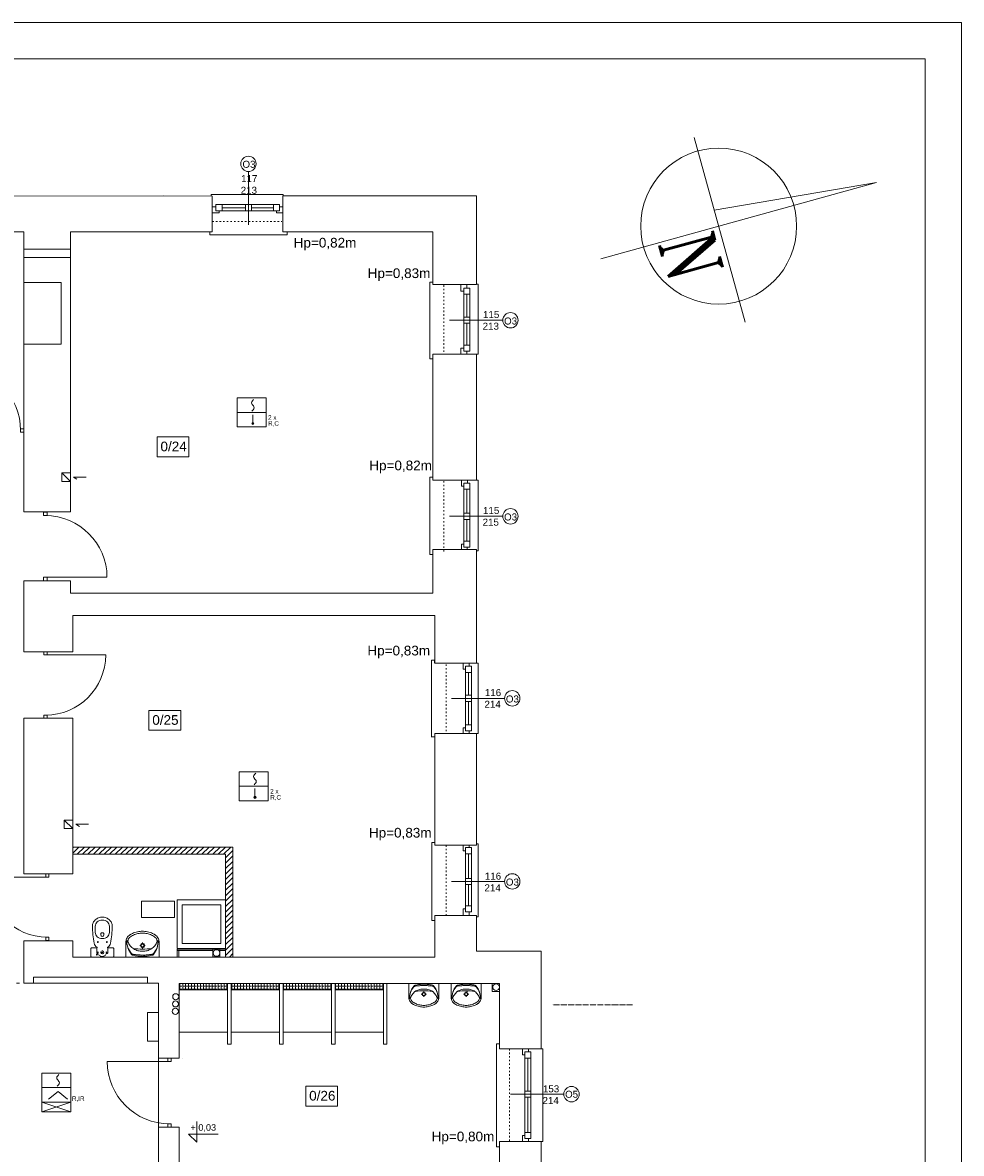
# Model space of a CAD drawing. Header units: centimetres. Extents: x 74437 to 92332, y -37016 to -3432.
# Tile 19 of 68: x 81312 to 82866, y -30123 to -28252. Entities that reach past the tile are written whole.
import ezdxf
from ezdxf.lldxf.tags import DXFTag

# ---------------------------------------------------------------- set-up
doc = ezdxf.new("R2010")
doc.units = ezdxf.units.CM
doc.header["$LTSCALE"] = 0.02
for name, pattern in [('ACAD_ISO03W100', [30, 12, -18]), ('ACAD_ISO04W100', [30, 24, -3, 0, -3]), ('HIDDEN', [9.525, 6.35, -3.175])]:
    doc.linetypes.add(name, pattern=pattern)
doc.layers.get('0').update_dxf_attribs({"color": 8, "lineweight": 13})
for name, color, linetype, lineweight in [('_pk_tabelka', 7, 'Continuous', 15), ('ei30', 8, 'Continuous', 13), ('IS_Pion_Wodociag', 8, 'SOLID', 13), ('koncepcja', 8, 'Continuous', 13), ('koncepcja linie przekrojowe', 8, 'Continuous', 13), ('Linia SSP', 7, 'Continuous', 35), ('LINIE PRZEKROJOWE', 8, 'Continuous', 13), ('OPISY', 8, 'Continuous', 13), ('stolarka', 8, 'Continuous', 13), ('WIDOK', 8, 'Continuous', 13), ('WYPOSAZENIE', 8, 'Continuous', 13)]:
    doc.layers.add(name, color=color, linetype=linetype, lineweight=lineweight)
doc.styles.add('ROMANS-POTROJNY-0-8-W', font='ROMANT.SHX', dxfattribs={"width": 0.8})
doc.styles.get("Standard").update_dxf_attribs({"font": 'arial.ttf', "height": 12})
tags = doc.linetypes.add('SOLID', pattern=[10, 10, 0]).pattern_tags.tags
tags[6:7] = [DXFTag(74, 4), DXFTag(75, 0), DXFTag(340, '0'), DXFTag(46, 0.0), DXFTag(50, 0.0), DXFTag(44, 0.0), DXFTag(45, 0.0)]
tags[4:5] = [DXFTag(74, 4), DXFTag(75, 0), DXFTag(340, '0'), DXFTag(46, 0.0), DXFTag(50, 0.0), DXFTag(44, 0.0), DXFTag(45, 0.0)]

# ---------------------------------------------------------------- blocks, each defined once
blk = doc.blocks.new('*U3')
at = {"layer": 'stolarka', "transparency": 33554684}
blk.add_lwpolyline([(5, 0), (5, 95)], dxfattribs=at)
for points in [[(0, 2.5), (0, -2.5), (5, -2.5), (5, 2.5)], [(100, -2.5), (105, -2.5), (105, 2.5), (100, 2.5)]]:
    blk.add_lwpolyline(points, close=True, dxfattribs=at)
blk.add_arc((5, 0), 95, 0, 90, dxfattribs=at)
blk = doc.blocks.new('*U5')
at = {"layer": 'stolarka', "transparency": 33554684}
blk.add_lwpolyline([(5, 0), (5, 90)], dxfattribs=at)
for points in [[(0, 2.5), (0, -2.5), (5, -2.5), (5, 2.5)], [(95, -2.5), (100, -2.5), (100, 2.5), (95, 2.5)]]:
    blk.add_lwpolyline(points, close=True, dxfattribs=at)
blk.add_arc((5, 0), 90, 0, 90, dxfattribs=at)
blk = doc.blocks.new('umywalka 55')
at = {"layer": 'WYPOSAZENIE'}
for p, q in [((81113.6, -24341.6), (81113.6, -24317.8)), ((81141.1, -24320.7), (81141.1, -24317.7)), ((81168.6, -24341.6), (81168.6, -24317.8)), ((81136.4, -24322.5), (81139.4, -24322.5)), ((81141.1, -24327.2), (81141.1, -24324.2)), ((81142.8, -24322.5), (81145.7, -24322.5))]:
    blk.add_line(p, q, dxfattribs=at)
for points in [[(81139.1, -24298.9), (81137, -24299.1), (81134.8, -24299.4), (81132.7, -24299.9), (81130.6, -24300.4), (81128.5, -24301), (81126.4, -24301.8), (81124.4, -24302.6), (81122.4, -24303.5)], [(81139.1, -24298.9), (81143, -24298.9)], [(81159.7, -24303.5), (81157.7, -24302.6), (81155.7, -24301.8), (81153.7, -24301), (81151.6, -24300.4), (81149.5, -24299.9), (81147.3, -24299.4), (81145.2, -24299.1), (81143, -24298.9)], [(81118.8, -24306), (81117.6, -24307.1), (81116.5, -24308.4), (81115.6, -24309.7), (81114.8, -24311.2), (81114.2, -24312.8), (81113.8, -24314.4), (81113.6, -24316.1), (81113.6, -24317.8)], [(81115, -24314.1), (81115.1, -24317.2), (81115.4, -24320.3), (81116, -24323.3), (81116.9, -24326.3), (81118, -24329.2), (81119.4, -24332), (81121, -24334.6), (81122.8, -24337.1)], [(81115, -24314.1), (81115.1, -24317), (81115.4, -24319.9), (81116.1, -24322.8), (81116.9, -24325.6), (81118, -24328.2), (81119.4, -24330.8), (81121, -24333.3), (81122.8, -24335.5)], [(81119.8, -24309.3), (81119.1, -24310), (81118.5, -24310.8), (81118, -24311.6), (81117.6, -24312.5), (81117.3, -24313.4), (81117, -24314.3), (81116.9, -24315.3), (81117, -24316.3)], [(81117, -24316.3), (81117.7, -24318.1), (81118.6, -24319.8), (81119.7, -24321.4), (81120.8, -24323), (81122.1, -24324.5), (81123.4, -24325.8), (81124.9, -24327), (81126.5, -24328.2)], [(81122.4, -24303.5), (81122, -24303.8), (81121.5, -24304.1), (81121, -24304.4), (81120.6, -24304.7), (81120.1, -24305), (81119.7, -24305.3), (81119.2, -24305.6), (81118.8, -24306)], [(81133.5, -24302.9), (81131.6, -24303.3), (81129.8, -24303.8), (81128, -24304.4), (81126.2, -24305.2), (81124.5, -24306.1), (81122.9, -24307), (81121.3, -24308.1), (81119.8, -24309.3)], [(81148.6, -24302.9), (81146.8, -24302.5), (81144.9, -24302.2), (81143, -24302), (81141.1, -24302), (81139.2, -24302), (81137.3, -24302.2), (81135.4, -24302.5), (81133.5, -24302.9)], [(81162.3, -24309.3), (81160.8, -24308.1), (81159.3, -24307), (81157.6, -24306.1), (81155.9, -24305.2), (81154.1, -24304.4), (81152.3, -24303.8), (81150.5, -24303.3), (81148.6, -24302.9)], [(81155.7, -24328.2), (81157.2, -24327), (81158.7, -24325.8), (81160.1, -24324.5), (81161.3, -24323), (81162.5, -24321.4), (81163.5, -24319.8), (81164.4, -24318.1), (81165.2, -24316.3)], [(81159.3, -24337.1), (81161.1, -24334.6), (81162.7, -24332), (81164.1, -24329.2), (81165.2, -24326.3), (81166.1, -24323.4), (81166.7, -24320.3), (81167.1, -24317.2), (81167.2, -24314.1)], [(81159.4, -24335.6), (81161.2, -24333.3), (81162.7, -24330.9), (81164.1, -24328.3), (81165.2, -24325.6), (81166.1, -24322.8), (81166.7, -24319.9), (81167.1, -24317), (81167.2, -24314.1)], [(81163.3, -24306), (81162.9, -24305.6), (81162.5, -24305.3), (81162, -24305), (81161.6, -24304.7), (81161.1, -24304.4), (81160.7, -24304.1), (81160.2, -24303.8), (81159.7, -24303.5)], [(81165.2, -24316.3), (81165.2, -24315.3), (81165.1, -24314.3), (81164.9, -24313.4), (81164.6, -24312.5), (81164.2, -24311.6), (81163.6, -24310.8), (81163, -24310), (81162.3, -24309.3)], [(81168.6, -24317.8), (81168.5, -24316.1), (81168.3, -24314.4), (81167.9, -24312.8), (81167.3, -24311.2), (81166.6, -24309.7), (81165.6, -24308.4), (81164.6, -24307.1), (81163.3, -24306)], [(81122.8, -24335.5), (81123, -24335.8), (81123.3, -24336.1), (81123.7, -24336.4), (81124, -24336.6), (81124.4, -24336.8), (81124.8, -24336.9), (81125.2, -24337), (81125.6, -24337.1)], [(81122.8, -24337.1), (81123, -24337.4), (81123.3, -24337.7), (81123.6, -24337.9), (81123.9, -24338.1), (81124.3, -24338.3), (81124.6, -24338.5), (81125, -24338.6), (81125.3, -24338.7)], [(81125.6, -24337.1), (81127.5, -24337.4), (81129.4, -24337.6), (81131.4, -24337.8), (81133.3, -24337.9), (81135.2, -24338.1), (81137.2, -24338.1), (81139.1, -24338.2), (81141.1, -24338.2)], [(81125.7, -24327.3), (81129.5, -24327.8), (81133.4, -24328.2), (81137.2, -24328.4), (81141.1, -24328.5), (81144.9, -24328.4), (81148.8, -24328.2), (81152.6, -24327.8), (81156.5, -24327.3)], [(81126.5, -24328.2), (81128.1, -24329.1), (81129.9, -24329.9), (81131.7, -24330.6), (81133.5, -24331.1), (81135.4, -24331.5), (81137.3, -24331.7), (81139.2, -24331.8), (81141.1, -24331.7)], [(81141, -24338.2), (81143, -24338.2), (81144.9, -24338.2), (81146.9, -24338.1), (81148.8, -24337.9), (81150.8, -24337.8), (81152.7, -24337.6), (81154.6, -24337.4), (81156.6, -24337.1)], [(81141.1, -24331.7), (81143, -24331.8), (81144.9, -24331.7), (81146.8, -24331.5), (81148.6, -24331.1), (81150.5, -24330.6), (81152.3, -24329.9), (81154, -24329.1), (81155.7, -24328.2)], [(81156.6, -24337.1), (81157, -24337), (81157.3, -24336.9), (81157.7, -24336.8), (81158.1, -24336.6), (81158.4, -24336.4), (81158.8, -24336.1), (81159.1, -24335.9), (81159.4, -24335.6)], [(81156.8, -24338.7), (81157.2, -24338.6), (81157.5, -24338.5), (81157.9, -24338.3), (81158.2, -24338.2), (81158.5, -24337.9), (81158.8, -24337.7), (81159.1, -24337.4), (81159.3, -24337.1)], [(81125.3, -24338.7), (81127.3, -24339.1), (81129.2, -24339.5), (81131.2, -24339.8), (81133.2, -24340.1), (81135.1, -24340.2), (81137.1, -24340.4), (81139.1, -24340.4), (81141.1, -24340.5)], [(81141, -24340.5), (81143, -24340.4), (81145, -24340.4), (81147, -24340.3), (81149, -24340.1), (81150.9, -24339.8), (81152.9, -24339.5), (81154.8, -24339.2), (81156.8, -24338.7)]]:
    blk.add_lwpolyline(points, dxfattribs=at)
for points in [[(81141.1, -24326.1), (81143.6, -24325.1), (81144.6, -24322.5), (81143.6, -24319.9), (81141.1, -24318.8), (81138.6, -24319.9), (81137.5, -24322.5), (81138.6, -24325.1)], [(81141.1, -24325.1), (81142.9, -24324.3), (81143.6, -24322.5), (81142.9, -24320.6), (81141.1, -24319.9), (81139.3, -24320.6), (81138.5, -24322.5), (81139.3, -24324.3)]]:
    blk.add_lwpolyline(points, close=True, dxfattribs=at)
blk = doc.blocks.new('blok kibel')
at = {"layer": 'WYPOSAZENIE'}
for p, q in [((84539.6, -23991.3), (84539.6, -24001.5)), ((84563, -23991.3), (84563, -24001.5)), ((84548.9, -24006), (84548.9, -24003.4)), ((84549.9, -24002.5), (84551.3, -24002.5)), ((84552.7, -24002.5), (84551.3, -24002.5)), ((84553.6, -24006), (84553.6, -24003.4))]:
    blk.add_line(p, q, dxfattribs=at)
at = {"layer": 'WYPOSAZENIE', "linetype": 'HIDDEN'}
for p, q in [((84542.2, -24026.8), (84542.2, -24035.3)), ((84543.1, -24036.2), (84544.5, -24036.2)), ((84558.5, -24036.2), (84559.4, -24036.2)), ((84560.4, -24026.8), (84560.4, -24035.3))]:
    blk.add_line(p, q, dxfattribs=at)
at = {"layer": 'WYPOSAZENIE'}
blk.add_lwpolyline([(84570.2, -24040.4, -0.414214), (84568.4, -24042.3), (84534.2, -24042.3, -0.414214), (84532.3, -24040.4), (84532.3, -24028.7, -0.414214), (84534.2, -24026.8), (84542.2, -24026.8, 0.787207), (84542.4, -24025.9, -0.243605), (84537.7, -24019.3, -0.036424), (84534.9, -23991.3, -0.106749), (84536.1, -23985.6, -0.101537), (84539.7, -23980.7, -0.094942), (84544.9, -23977.4, -0.090753), (84551.3, -23976.3, -0.090753), (84557.6, -23977.4, -0.094942), (84562.9, -23980.7, -0.101537), (84566.4, -23985.6, -0.106749), (84567.7, -23991.3, -0.036424), (84564.8, -24019.3, -0.243605), (84560.1, -24025.9, 0.787207), (84560.4, -24026.8), (84568.4, -24026.8, -0.414214), (84570.2, -24028.7)], format="xyb", close=True, dxfattribs=at)
for points in [[(84563, -23991.3, 0.106749), (84562.2, -23987.5, 0.101537), (84559.7, -23984.1, 0.094942), (84556, -23981.8, 0.090753), (84551.3, -23981, 0.090753), (84546.6, -23981.8, 0.094942), (84542.8, -23984.1, 0.101537), (84540.4, -23987.5, 0.106749), (84539.6, -23991.3, 0.106749)], [(84563, -24001.5, -0.106749), (84562.2, -24005.3, -0.101537), (84559.7, -24008.7, -0.094942), (84556, -24011, -0.090753), (84551.3, -24011.8, -0.090753), (84546.6, -24011, -0.094942), (84542.8, -24008.7, -0.101537), (84540.4, -24005.3, -0.106749), (84539.6, -24001.5, -0.106749)]]:
    blk.add_lwpolyline(points, format="xyb", dxfattribs=at)
for centre in [(84543.8, -24017.5), (84558.8, -24017.5)]:
    blk.add_circle(centre, 0.702, dxfattribs=at)
at = {"layer": 'WYPOSAZENIE', "linetype": 'HIDDEN'}
for centre, radius in [((84544.5, -24034.5), 0.702), ((84551.3, -24034.5), 2.34), ((84551.3, -24034.5), 0.702), ((84558.5, -24034.5), 0.702), ((84560.2, -24038.1), 0.936)]:
    blk.add_circle(centre, radius, dxfattribs=at)
at = {"layer": 'WYPOSAZENIE'}
for centre, radius, start, end in [((84549.9, -24003.4), 0.936, 90, 180), ((84551.3, -24005.9), 2.34, 178.6628, 1.0097), ((84552.7, -24003.4), 0.936, 0, 90)]:
    blk.add_arc(centre, radius, start, end, dxfattribs=at)
at = {"layer": 'WYPOSAZENIE', "linetype": 'HIDDEN'}
for centre, radius, start, end in [((84543.1, -24035.3), 0.936, 180, 270), ((84551.5, -24034), 7.31, 197.1662, 342.8338), ((84559.4, -24035.3), 0.936, 270, 0)]:
    blk.add_arc(centre, radius, start, end, dxfattribs=at)
blk = doc.blocks.new('PIK-B12X0207')
at = {"lineweight": 20}
for p, q in [((0, 403), (-41, 0)), ((0, -301), (0, 403)), ((-226, 0), (245, 0))]:
    blk.add_line(p, q, dxfattribs=at)
blk.add_circle((0, 0), 192, dxfattribs=at)
at = {"lineweight": 20, "style": 'ROMANS-POTROJNY-0-8-W', "width": 0.8}
blk.add_text('N', height=135, dxfattribs=at).set_placement((-1.9, -153.2))

msp = doc.modelspace()

# ---------------------------------------------------------------- hatches: boundary and pattern name
at = {"layer": 'koncepcja'}
h = msp.add_hatch(dxfattribs=at)
h.set_pattern_fill('ANSI31', color=256, scale=2)
h.set_pattern_definition([(45, (232.7306, -5809.3414), (-4.49012806, 4.49012806), [])])
h.paths.add_polyline_path([(81647.9, -29798.1), (81659.9, -29798.1), (81659.9, -29616.1), (81395, -29616.1), (81395, -29628.1), (81647.9, -29628.1)])
h = msp.add_hatch(dxfattribs=at)
h.set_pattern_fill('ANGLE', color=256, scale=0.7)
h.set_pattern_definition([(0, (670.3224, -22448.432), (0, 4.8895), [3.556, -1.3335]), (90, (670.3224, -22448.432), (-4.8895, 3e-16), [3.556, -1.3335])])
h.paths.add_polyline_path([(81571, -29842.1), (81651, -29842.1), (81651, -29852.1), (81571, -29852.1)])
h = msp.add_hatch(dxfattribs=at)
h.set_pattern_fill('ANGLE', color=256, scale=0.7)
h.set_pattern_definition([(0, (756.3224, -22448.432), (0, 4.8895), [3.556, -1.3335]), (90, (756.3224, -22448.432), (-4.8895, 3e-16), [3.556, -1.3335])])
h.paths.add_polyline_path([(81657, -29842.1), (81737, -29842.1), (81737, -29852.1), (81657, -29852.1)])
h = msp.add_hatch(dxfattribs=at)
h.set_pattern_fill('ANGLE', color=256, scale=0.7)
h.set_pattern_definition([(0, (842.3224, -22448.432), (0, 4.8895), [3.556, -1.3335]), (90, (842.3224, -22448.432), (-4.8895, 3e-16), [3.556, -1.3335])])
h.paths.add_polyline_path([(81743, -29842.1), (81823, -29842.1), (81823, -29852.1), (81743, -29852.1)])
h = msp.add_hatch(dxfattribs=at)
h.set_pattern_fill('ANGLE', color=256, scale=0.7)
h.set_pattern_definition([(0, (928.3224, -22448.432), (0, 4.8895), [3.556, -1.3335]), (90, (928.3224, -22448.432), (-4.8895, 3e-16), [3.556, -1.3335])])
h.paths.add_polyline_path([(81829, -29842.1), (81909, -29842.1), (81909, -29852.1), (81829, -29852.1)])
at = {"layer": 'Linia SSP', "lineweight": 5}
for points in [[(81694.7, -28915.4, 1), (81691.3, -28915.4, 1)], [(81698.2, -29533.9, 1), (81694.8, -29533.9, 1)]]:
    msp.add_hatch(color=256, dxfattribs=at).paths.add_polyline_path(points)

# ---------------------------------------------------------------- linework, layer by layer
for points in [[(81623.9, -28539.1), (81623.9, -28536.4), (81743.1, -28536.4), (81743.1, -28539)], [(81622, -28598.1), (81622, -28598.1), (81622, -28603.1), (81745, -28603.1), (81750, -28603.1), (81750, -28598.1)], [(81991, -28685.7), (81991, -28681.7), (81986, -28681.7), (81986, -28808.6), (81986, -28808.4), (81991, -28808.4)], [(82063, -28684.9), (82066, -28684.9), (82066, -28800.7), (82063, -28800.7)], [(81417.2, -29004), (81396, -29004), (81401.9, -29007.7)], [(81991, -29009.1), (81991, -29004.1), (81985.7, -29004.1), (81985.7, -29127.2), (81985.7, -29132.1), (81991, -29132.1)], [(82063, -29009.1), (82066, -29009.1), (82066, -29126.1), (82063, -29126.1)], [(81993.9, -29312.1), (81993.9, -29307.1), (81988.9, -29307.1), (81988.9, -29434.1), (81988.9, -29433.8), (81993.9, -29433.8)], [(82063, -29312.1), (82066, -29312.1), (82066, -29428.1), (82063, -29428.1)], [(81421.2, -29578.5), (81400, -29578.5), (81405.9, -29582.2)], [(81994, -29613.1), (81994, -29608.7), (81989, -29608.7), (81989, -29737.5), (81989, -29737.5), (81994, -29737.5)], [(82063, -29610.6), (82066, -29610.6), (82066, -29731.3), (82063, -29731.3)], [(81537, -29948.5), (81537, -30064.5)], [(82101, -29950.1), (82101, -29941.9), (82096, -29941.9), (82096, -30081.1), (82096, -30112.1), (82101, -30112.1)], [(81537, -30079.5), (81537, -29964.1)], [(82170, -29950), (82173, -29950), (82173, -30103.1), (82170, -30103.1)]]:
    msp.add_lwpolyline(points)
for points in [[(81638.6, -29784.9), (81626.7, -29784.9), (81626.7, -29797.8), (81638.6, -29797.8)], [(82101, -29842.1), (82089.1, -29842.1), (82089.1, -29855), (82101, -29855)], [(81518.9, -29890), (81536.9, -29890), (81536.9, -29937), (81518.9, -29937)]]:
    msp.add_lwpolyline(points, close=True)
at = {"linetype": 'ACAD_ISO04W100', "ltscale": 20}
msp.add_lwpolyline([(82321.4, -29877.4), (82189.4, -29877.4)], dxfattribs=at)
msp.add_circle((81632.8, -29791.4), 5.5)
at = {"layer": '_pk_tabelka', "color": 7, "ltscale": 3}
for p, q in [((82865.7, -28252.2), (74455.7, -28252.2)), ((82865.7, -28252.2), (82865.7, -32452.2)), ((82805.7, -28312.2), (74705.7, -28312.2)), ((82805.7, -28312.2), (82805.7, -32392.2))]:
    msp.add_line(p, q, dxfattribs=at)
at = {"layer": 'IS_Pion_Wodociag'}
for centre in [(81565, -29875.6), (81565.4, -29863.8), (81564.7, -29887.9)]:
    msp.add_ellipse(centre, major_axis=(5, 0), ratio=1, dxfattribs=at)
at = {"layer": 'koncepcja'}
for points in [[(81651, -29842.1), (81651, -29922.1), (81571, -29922.1), (81571, -29842.1)], [(81571, -29852.1), (81571, -29852.1), (81651, -29852.1)], [(81737, -29842.1), (81737, -29922.1), (81657, -29922.1), (81657, -29842.1)], [(81657, -29852.1), (81657, -29852.1), (81737, -29852.1)], [(81823, -29842.1), (81823, -29922.1), (81743, -29922.1), (81743, -29842.1)], [(81743, -29852.1), (81743, -29852.1), (81823, -29852.1)], [(81909, -29842.1), (81909, -29922.1), (81829, -29922.1), (81829, -29842.1)], [(81829, -29852.1), (81829, -29852.1), (81909, -29852.1)]]:
    msp.add_lwpolyline(points, dxfattribs=at)
for points in [[(81571, -29842.1), (81651, -29842.1), (81651, -29852.1), (81571, -29852.1)], [(81657, -29842.1), (81737, -29842.1), (81737, -29852.1), (81657, -29852.1)], [(81743, -29842.1), (81823, -29842.1), (81823, -29852.1), (81743, -29852.1)], [(81829, -29842.1), (81909, -29842.1), (81909, -29852.1), (81829, -29852.1)]]:
    msp.add_lwpolyline(points, close=True, dxfattribs=at)
at = {"layer": 'koncepcja linie przekrojowe'}
for points in [[(81395, -29616.1), (81659.9, -29616.1)], [(81647.9, -29798.1), (81659.9, -29798.1), (81659.9, -29616.1), (81395, -29616.1), (81395, -29628.1), (81647.9, -29628.1), (81647.9, -29798.1)], [(81647.9, -29798.1), (81647.9, -29798.1), (81647.9, -29798.1), (81647.9, -29628.1), (81395, -29628.1), (81395, -29628.1)], [(81395, -29628.1), (81570.5, -29628.1)], [(81567.9, -29784.9), (81626.7, -29784.9)], [(81567.9, -29784.9), (81567.9, -29798.1)], [(81567.9, -29787.4), (81626.7, -29787.4)], [(81570.4, -29787.4), (81570.4, -29798.1)], [(81638.6, -29784.9), (81647.9, -29784.9)], [(81638.6, -29787.4), (81647.9, -29787.4)], [(81657, -29842.1), (81657, -29942.1), (81651, -29942.1), (81651, -29842.1)], [(81743, -29842.1), (81743, -29942.1), (81737, -29942.1), (81737, -29842.1)], [(81829, -29842.1), (81829, -29942.1), (81823, -29942.1), (81823, -29842.1)], [(81915, -29842.1), (81915, -29942.1), (81909, -29942.1), (81909, -29842.1)]]:
    msp.add_lwpolyline(points, dxfattribs=at)
at = {"layer": 'Linia SSP', "linetype": 'Continuous', "lineweight": 5}
for p, q in [((81690.8, -28881.1), (81691.2, -28879.5)), ((81691.2, -28882.7), (81690.8, -28881.1)), ((81691.2, -28879.5), (81692.4, -28877.8)), ((81692.1, -28884.1), (81691.2, -28882.7)), ((81692.4, -28877.8), (81694.3, -28875.6)), ((81693.6, -28892.7), (81691.6, -28894.9)), ((81692.4, -28884.5), (81692.1, -28884.1)), ((81693, -28885.2), (81692.4, -28884.5)), ((81693, -28885.2), (81693.6, -28885.9)), ((81693.6, -28885.9), (81693.9, -28886.4)), ((81694.8, -28890.9), (81693.6, -28892.7)), ((81693.9, -28886.4), (81694.8, -28887.7)), ((81694.8, -28887.7), (81695.2, -28889.3)), ((81695.2, -28889.3), (81694.8, -28890.9)), ((81694.3, -29499.6), (81694.7, -29498)), ((81694.7, -29501.2), (81694.3, -29499.6)), ((81694.7, -29498), (81695.9, -29496.3)), ((81695.9, -29496.3), (81697.8, -29494.1)), ((81695.6, -29502.6), (81694.7, -29501.2)), ((81697.1, -29511.2), (81695.1, -29513.4)), ((81695.9, -29503), (81695.6, -29502.6)), ((81696.5, -29503.7), (81695.9, -29503)), ((81696.5, -29503.7), (81697.1, -29504.4)), ((81697.1, -29504.4), (81697.4, -29504.9)), ((81698.3, -29509.4), (81697.1, -29511.2)), ((81697.4, -29504.9), (81698.3, -29506.2)), ((81698.3, -29506.2), (81698.7, -29507.8)), ((81698.7, -29507.8), (81698.3, -29509.4)), ((81368.4, -29998), (81368.8, -29996.4)), ((81368.8, -29999.6), (81368.4, -29998)), ((81368.8, -29996.4), (81370, -29994.6)), ((81369.7, -30000.9), (81368.8, -29999.6)), ((81370, -30001.4), (81369.7, -30000.9)), ((81370, -29994.6), (81372, -29992.4)), ((81370.6, -30002.1), (81370, -30001.4)), ((81370.6, -30002.1), (81371.3, -30002.8)), ((81371.3, -30002.8), (81371.6, -30003.2)), ((81371.6, -30003.2), (81372.4, -30004.6)), ((81372.4, -30004.6), (81372.8, -30006.2)), ((81371.3, -30009.5), (81369.3, -30011.7)), ((81372.4, -30007.8), (81371.3, -30009.5)), ((81372.8, -30006.2), (81372.4, -30007.8))]:
    msp.add_line(p, q, dxfattribs=at)
at = {"layer": 'Linia SSP', "lineweight": 5}
for p, q in [((81667.1, -28897.1), (81714.9, -28897.1)), ((81693, -28900.9), (81693, -28915.4)), ((81670.6, -29515.6), (81718.4, -29515.6)), ((81696.5, -29519.4), (81696.5, -29533.9)), ((81343.8, -30014), (81391.6, -30014)), ((81370.7, -30020.3), (81354.8, -30033.4)), ((81386.5, -30033.4), (81370.7, -30020.3)), ((81343.8, -30054.1), (81391.6, -30037.9)), ((81343.8, -30037.9), (81391.6, -30054.1))]:
    msp.add_line(p, q, dxfattribs=at)
for points in [[(81667.1, -28873.2), (81714.9, -28873.2), (81714.9, -28920.9), (81667.1, -28920.9)], [(81670.6, -29491.7), (81718.4, -29491.7), (81718.4, -29539.4), (81670.6, -29539.4)], [(81343.8, -29990.1), (81391.6, -29990.1), (81391.6, -30037.9), (81343.8, -30037.9)], [(81343.8, -30054.1), (81343.8, -30037.9), (81391.6, -30037.9), (81391.6, -30054.1)]]:
    msp.add_lwpolyline(points, close=True, dxfattribs=at)
for centre in [(81693, -28915.4), (81696.5, -29533.9)]:
    msp.add_circle(centre, 1.75, dxfattribs=at)
at = {"layer": 'LINIE PRZEKROJOWE'}
for points in [[(81096, -28539.2), (81544.9, -28539)], [(81625.9, -28539.1), (81544.9, -28539)], [(81562, -28598.1), (81625.9, -28598.1), (81625.9, -28539.1)], [(82063, -28685.7), (82063, -28539), (81742.9, -28539)], [(81742.9, -28598.1), (81742.9, -28539)], [(81314, -28682.1), (81314, -28598.1), (81096, -28598.1)], [(81314, -28682.1), (81314, -28601.3)], [(81625.9, -28598.1), (81391, -28598.1), (81391, -29061.5)], [(81625.9, -28598.1), (81562, -28598.1), (81562, -28598.1)], [(81625.9, -28598.1), (81562, -28598.1)], [(81991, -28685.7), (81991, -28598.1), (81742.9, -28598.1)], [(81991, -28685.7), (81991, -28598.1), (81742.9, -28598.1)], [(81991, -28685.7), (81991, -28598.1)], [(81391, -28627), (81314, -28627)], [(81391, -28641), (81314, -28641)], [(81314, -28902.1), (81314, -28784.1), (81326, -28784.1), (81376, -28784.1), (81376, -28682.1), (81314, -28682.1)], [(81991, -28685.7), (82063, -28685.7)], [(81314, -28902.1), (81314, -28784.1)], [(81314, -28902.1), (81314, -28784.1)], [(81991, -29009.1), (81991, -28800.7)], [(81991, -29009.1), (81991, -28800.7)], [(81991, -29009.1), (81991, -28800.7), (82063, -28800.7)], [(81991, -29009.1), (81991, -28991.1), (81991, -28802.1), (81991, -28800.7)], [(82063, -29009.1), (82063, -28800.7)], [(81314, -28902.1), (81314, -28946.5)], [(81314, -28946.5), (81314, -29061.5)], [(81314, -29061.5), (81314, -29011.1)], [(81391, -28997.2), (81377, -28997.2), (81377, -29011.2), (81391, -29011.2)], [(81377, -28997.2), (81391, -29011.2)], [(81991, -29009.1), (82063, -29009.1)], [(81314, -29061.5), (81391, -29061.5)], [(81991, -29196.1), (81991, -29124.1), (82063, -29124.1)], [(82063, -29312.1), (82063, -29124.1)], [(81391, -29196.1), (81991, -29196.1), (81991, -29128.1)], [(81991, -29193.7), (81991, -29128.1)], [(81314, -29175.5), (81314, -29293.1)], [(81314, -29293.1), (81314, -29175.5), (81391, -29175.5)], [(81391, -29175.5), (81391, -29196.1)], [(81994, -29312.1), (81994, -29233.1), (81395, -29233.1), (81395, -29293.1)], [(81994, -29233.1), (81994, -29312.1), (82063, -29312.1)], [(81395, -29293.1), (81314, -29293.1)], [(81314, -29660.5), (81314, -29403.1)], [(81395, -29403.1), (81314, -29403.1)], [(81314, -29403.1), (81314, -29660.5)], [(81395, -29403.1), (81395, -29660.5)], [(81994, -29428.1), (81994, -29613.1)], [(81994, -29613.1), (81994, -29428.1)], [(81994, -29428.1), (82063, -29428.1)], [(81994, -29613.1), (81994, -29428.1)], [(82063, -29613.1), (82063, -29428.1)], [(81395, -29571.7), (81381, -29571.7), (81381, -29585.7), (81395, -29585.7)], [(81381, -29571.7), (81395, -29585.7)], [(81994, -29613.1), (82063, -29613.1)], [(81314, -29660.5), (81395, -29660.5)], [(81395, -29798.1), (81994, -29798.1), (81994, -29729.1)], [(81994, -29729.1), (81994, -29798.1)], [(81994, -29798.1), (81994, -29729.1)], [(81994, -29798.1), (81994, -29729.1), (82063, -29729.1)], [(82063, -29788.2), (82063, -29729.1)], [(81536.9, -29968.5), (81536.9, -29841.5), (81518.9, -29841.5), (81518.9, -29831.5), (81329.9, -29831.5), (81329.9, -29831.5), (81329.9, -29831.5), (81329.9, -29841.5), (81314, -29841.5), (81314, -29771.5)], [(81314, -29771.5), (81314, -29798.1)], [(81314, -29841.5), (81314, -29771.5), (81395, -29771.5)], [(81395, -29771.5), (81395, -29798.1)], [(81565, -29798.1), (81994, -29798.1)], [(82063, -29788.2), (82170, -29788.2)], [(82116, -29950.1), (82170, -29950.1), (82170, -29788.2)], [(81537, -29948.5), (81537, -29841.5)], [(81537, -29965.5), (81537, -29841.5), (81537, -29841.5)], [(81602, -29842.1), (81571, -29842.1)], [(81571, -29965.5), (81571, -29842.1)], [(81571, -29947.7), (81571, -29853)], [(82101, -29950.1), (82101, -29842.1), (81602, -29842.1)], [(81537, -29965.5), (81571, -29965.5)], [(81576, -29965.5), (81576, -29965.5)], [(82101, -29950.1), (82170, -29950.1)], [(81537, -30202.1), (81537, -30079.5), (81571, -30079.5)], [(81571, -30079.5), (81571, -30186.1), (81609, -30186.1)], [(81667, -30186.1), (82101, -30186.1), (82101, -30103.1), (82170, -30103.1)], [(82116, -30103.1), (82170, -30103.1), (82170, -30250.2)]]:
    msp.add_lwpolyline(points, dxfattribs=at)
msp.add_circle((82095.5, -29847.8), 5.5, dxfattribs=at)
at = {"layer": 'OPISY'}
for p, q in [((81600.1, -30070.3), (81600.1, -30104.6)), ((81600.1, -30104.6), (81586.6, -30091.1)), ((81586.6, -30091.1), (81635.8, -30091.1))]:
    msp.add_line(p, q, dxfattribs=at)
for points in [[(81685.7, -28498.6), (81685.7, -28586.7)], [(82106.7, -28744.7), (82018.6, -28744.7)], [(82106.7, -29069), (82018.6, -29069)], [(82109.7, -29370.1), (82021.6, -29370.1)], [(82109.7, -29672.9), (82021.6, -29672.9)], [(82207.7, -30024.9), (82119.6, -30024.9)]]:
    msp.add_lwpolyline(points, dxfattribs=at)
for points in [[(81534.4, -28937.5), (81587.1, -28937.5), (81587.1, -28970.5), (81534.4, -28970.5)], [(81520.9, -29390), (81573.6, -29390), (81573.6, -29423), (81520.9, -29423)], [(81508.7, -29705.7), (81563.5, -29705.7), (81563.5, -29732.4), (81508.7, -29732.4)], [(81780.5, -30011.6), (81833.2, -30011.6), (81833.2, -30044.6), (81780.5, -30044.6)]]:
    msp.add_lwpolyline(points, close=True, dxfattribs=at)
for centre in [(81685.7, -28485.9), (82119.4, -28744.7), (82119.4, -29069), (82122.4, -29370.1), (82122.4, -29672.9), (82220.4, -30024.9)]:
    msp.add_circle(centre, 12.7, dxfattribs=at)
at = {"layer": 'stolarka'}
for points in [[(81632, -28557), (81625.9, -28557)], [(81625.9, -28567), (81637, -28567), (81637, -28563.4)], [(81737, -28553.4), (81642, -28553.4)], [(81680.7, -28558.4), (81642, -28558.4)], [(81737, -28563.4), (81642, -28563.4)], [(81727, -28558.4), (81690.7, -28558.4)], [(81732, -28563.4), (81732, -28567), (81742.9, -28567)], [(81742.9, -28557), (81737, -28557)], [(82042, -28696.7), (82037, -28696.7), (82037, -28685.7), (82047, -28685.7), (82047, -28691.7)], [(82042, -28691.7), (82042, -28795.7)], [(82052, -28691.7), (82052, -28795.7)], [(82047, -28701.7), (82047, -28739.7)], [(82047, -28749.7), (82047, -28785.7)], [(82047, -28795.7), (82047, -28800.7), (82037, -28800.7), (82037, -28790.7), (82042, -28790.7)], [(82042, -29019.1), (82038.3, -29019.1), (82038.3, -29009.1), (82048.3, -29009.1), (82048.3, -29014.1)], [(82042, -29020.1), (82042, -29120.1)], [(82047, -29024.1), (82047, -29064)], [(82052, -29020.1), (82052, -29120.1)], [(82047, -29074), (82047, -29110.1)], [(82038.3, -29124.1), (82038.3, -29115.1), (82042, -29115.1)], [(82047.9, -29120.1), (82047.9, -29124.1)], [(82045, -29322.1), (82041.3, -29322.1), (82041.3, -29312.1)], [(82051.3, -29312.1), (82051.3, -29317.1)], [(82045, -29320.1), (82045, -29424.1)], [(82050, -29327.1), (82050, -29365.1)], [(82055, -29320.1), (82055, -29424.1)], [(82050, -29375.1), (82050, -29414.1)], [(82041.3, -29428.1), (82041.3, -29419.1), (82045, -29419.1)], [(82051.3, -29424.1), (82051.3, -29428.1)], [(82045, -29622.1), (82041.3, -29622.1), (82041.3, -29613.1)], [(82045, -29617.1), (82045, -29723.1)], [(82050, -29627.1), (82050, -29667.9)], [(82051.3, -29613.1), (82051.3, -29617.1)], [(82055, -29617.1), (82055, -29723.1)], [(82050, -29677.9), (82050, -29713.1)], [(82041.3, -29729.1), (82041.3, -29718.1), (82045, -29718.1)], [(82051.3, -29723.1), (82051.3, -29729.1)], [(82143, -29960.1), (82139.3, -29960.1), (82139.3, -29950.1), (82149.3, -29950.1), (82149.3, -29955.1)], [(82143, -29962.1), (82143, -30095.1)], [(82148, -29965.1), (82148, -30019.9)], [(82153, -29962.1), (82153, -30095.1)], [(82148, -30029.9), (82148, -30088.1)], [(82149.3, -30098.1), (82149.3, -30103.1), (82139.3, -30103.1), (82139.3, -30093.1), (82143, -30093.1)]]:
    msp.add_lwpolyline(points, dxfattribs=at)
for points in [[(81642, -28553.4), (81632, -28553.4), (81632, -28563.4), (81642, -28563.4)], [(81690.7, -28553.4), (81680.7, -28553.4), (81680.7, -28563.4), (81690.7, -28563.4)], [(81737, -28553.4), (81727, -28553.4), (81727, -28563.4), (81737, -28563.4)], [(82052, -28691.7), (82052, -28701.7), (82042, -28701.7), (82042, -28691.7)], [(82052, -28739.7), (82052, -28749.7), (82042, -28749.7), (82042, -28739.7)], [(82052, -28785.7), (82052, -28795.7), (82042, -28795.7), (82042, -28785.7)], [(82052, -29014.1), (82052, -29024.1), (82042, -29024.1), (82042, -29014.1)], [(82052, -29064), (82052, -29074), (82042, -29074), (82042, -29064)], [(82052, -29110.1), (82052, -29120.1), (82042, -29120.1), (82042, -29110.1)], [(82055, -29317.1), (82055, -29327.1), (82045, -29327.1), (82045, -29317.1)], [(82055, -29365.1), (82055, -29375.1), (82045, -29375.1), (82045, -29365.1)], [(82055, -29414.1), (82055, -29424.1), (82045, -29424.1), (82045, -29414.1)], [(82055, -29617.1), (82055, -29627.1), (82045, -29627.1), (82045, -29617.1)], [(82055, -29667.9), (82055, -29677.9), (82045, -29677.9), (82045, -29667.9)], [(82055, -29713.1), (82055, -29723.1), (82045, -29723.1), (82045, -29713.1)], [(82153, -29955.1), (82153, -29965.1), (82143, -29965.1), (82143, -29955.1)], [(82153, -30019.9), (82153, -30029.9), (82143, -30029.9), (82143, -30019.9)], [(82153, -30088.1), (82153, -30098.1), (82143, -30098.1), (82143, -30088.1)]]:
    msp.add_lwpolyline(points, close=True, dxfattribs=at)
at = {"layer": 'WIDOK', "linetype": 'ACAD_ISO03W100', "ltscale": 10}
for points in [[(81625.9, -28581.1), (81740.9, -28581.1)], [(82009, -28686.7), (82009, -28800.7)], [(82009, -29127.2), (82009, -29009.1)], [(82013, -29314), (82013, -29428.1)], [(82013, -29613.1), (82013, -29729.1)], [(82118, -29950.1), (82118, -30103.1)]]:
    msp.add_lwpolyline(points, dxfattribs=at)
at = {"layer": 'WIDOK'}
for points in [[(81314, -28682.1), (81314, -28784.1)], [(81329.9, -29841.5), (81518.9, -29841.5)]]:
    msp.add_lwpolyline(points, dxfattribs=at)
at = {"layer": 'WIDOK', "linetype": 'ACAD_ISO03W100', "ltscale": 20}
msp.add_lwpolyline([(81193.9, -29841.5), (81314, -29841.5)], dxfattribs=at)
at = {"layer": 'WYPOSAZENIE'}
for points in [[(81567.9, -29783.7), (81567.9, -29703.7), (81647.9, -29703.7), (81647.9, -29783.7), (81567.9, -29783.7)], [(82048.4, -29855), (82047.8, -29855)]]:
    msp.add_lwpolyline(points, dxfattribs=at)
msp.add_lwpolyline([(81575.9, -29775.7), (81575.9, -29711.7), (81639.9, -29711.7), (81639.9, -29775.7)], close=True, dxfattribs=at)

# ---------------------------------------------------------------- block references
at = {"xscale": 0.6719999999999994, "yscale": 0.6719999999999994, "zscale": 0.08399999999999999, "rotation": 285.44611478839}
msp.add_blockref('PIK-B12X0207', (82464, -28588.9), dxfattribs=at)
at = {"layer": 'koncepcja linie przekrojowe', "xscale": -1}
msp.add_blockref('blok kibel', (165995.2, -5755.8), dxfattribs=at)
at = {"layer": 'koncepcja linie przekrojowe'}
msp.add_blockref('umywalka 55', (369.3, -5456.5), dxfattribs=at)
at = {"layer": 'koncepcja linie przekrojowe', "xscale": -0.9090909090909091, "yscale": 0.9090909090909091, "zscale": 0.9090909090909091, "rotation": 180}
for p in [(8211.4, -51970.8), (8281.4, -51970.8)]:
    msp.add_blockref('umywalka 55', p, dxfattribs=at)
at = {"layer": 'stolarka', "transparency": 33554684, "xscale": 1.076190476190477, "yscale": 1.076190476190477, "zscale": 1.076190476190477}
msp.add_blockref('*U3', (81201, -28927), dxfattribs=at)
at = {"layer": 'stolarka', "transparency": 33554684}
for name, p, xscale, yscale, zscale, rotation in [('*U5', (81349.6, -29175.5), -1.133333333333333, 1.133333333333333, 1.133333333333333, 270), ('*U3', (81349.9, -29293.1), 1.047619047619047, 1.047619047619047, 1.047619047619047, 270), ('*U3', (81352.9, -29660.5), -1.047619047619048, 1.047619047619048, 1.047619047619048, 90.00000000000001), ('*U3', (81555.2, -29965.5), -1.085714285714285, 1.085714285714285, 1.085714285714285, 90.00000000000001)]:
    msp.add_blockref(name, p, dxfattribs=dict(at, xscale=xscale, yscale=yscale, zscale=zscale, rotation=rotation))

# ---------------------------------------------------------------- texts
at = {"layer": 'ei30', "char_height": 16, "width": 260.963, "attachment_point": 1}
for s, insert in [('\\pi246.16;G', (78367.4, -29085.7)), ('\\pi217.82;EI60', (78286, -29287.7)), ('\\pi246.16;G', (77840.6, -29887.7)), ('\\pi217.82;EI60', (78328.6, -29885.5)), ('\\pi246.16;G', (78725.1, -29925.3)), ('\\pi217.82;EI60', (78088.9, -30013.6)), ('\\pi217.82;EI60', (78542.8, -30013.6))]:
    msp.add_mtext(s, dxfattribs=dict(at, insert=insert))
at = {"layer": 'Linia SSP', "lineweight": 5}
for s, p in [('2 x', (81718.2, -28909.1)), ('R,C', (81718.2, -28919.1)), ('2 x', (81721.7, -29527.6)), ('R,C', (81721.7, -29537.6)), ('R,IR', (81393.6, -30036))]:
    msp.add_text(s, height=7.46, dxfattribs=at).set_placement(p)
at = {"layer": 'OPISY', "ltscale": 0.15}
for s, p in [('Hp=0,82m', (81760.6, -28624.3)), ('Hp=0,83m', (81883.1, -28674.8)), ('Hp=0,82m', (81885.7, -28992.8)), ('Hp=0,83m', (81882.6, -29299.1)), ('Hp=0,83m', (81885.1, -29600.4)), ('Hp=0,80m', (81988.9, -30102.9))]:
    msp.add_text(s, height=16, dxfattribs=at).set_placement(p)
at = {"layer": 'OPISY'}
for s, insert, char_height, width, attachment_point in [('\\pi-3.6114;O3', (81679.4, -28480.8), 11.574, 12.831, 1), ('\\pi-3.6114;O3', (82112.4, -28751.8), 11.574, 12.831, 7), ('{\\fArial|b0|i0|c238|p34;0/24}', (81540.1, -28945.4), 16, 260.963, 1), ('\\pi-3.6114;O3', (82112.4, -29076), 11.574, 12.831, 7), ('\\pi-3.6114;O3', (82115.4, -29377.1), 11.574, 12.831, 7), ('{\\fArial|b0|i0|c238|p34;0/25}', (81526.6, -29397.9), 16, 260.963, 1), ('\\pi-3.6114;O3', (82115.4, -29680), 11.574, 12.831, 7), ('{\\fArial|b0|i0|c238|p34;0/26}', (81786.2, -30019.5), 16, 260.963, 1), ('\\pi-3.6548;O5', (82213.4, -30031), 11.574, 12.831, 7), ('{\\fArial|b0|i0|c238|p34;+ 0,03}', (81589.8, -30074.6), 10.8, 58.572, 1)]:
    msp.add_mtext(s, dxfattribs=dict(at, insert=insert, char_height=char_height, width=width, attachment_point=attachment_point))
at = {"layer": 'stolarka', "char_height": 11.574, "width": 12.831}
for s, insert, attachment_point in [('\\pi-5.8259;117\\P\\pi-6.4694;213', (81679.4, -28504.5), 1), ('\\pi-5.8694;115\\P\\pi-6.4694;213', (82079.8, -28760.4), 7), ('\\pi-5.8694;115\\P\\pi-6.5128;215', (82079.8, -29084.6), 7), ('\\pi-5.822;116\\P\\pi-6.4457;214', (82082.8, -29385.7), 7), ('\\pi-5.822;116\\P\\pi-6.4457;214', (82082.8, -29689.3), 7), ('\\pi-5.8259;153\\P\\pi-6.4457;214', (82178.9, -30041.2), 7)]:
    msp.add_mtext(s, dxfattribs=dict(at, insert=insert, attachment_point=attachment_point))

doc.saveas('drawing.dxf')
